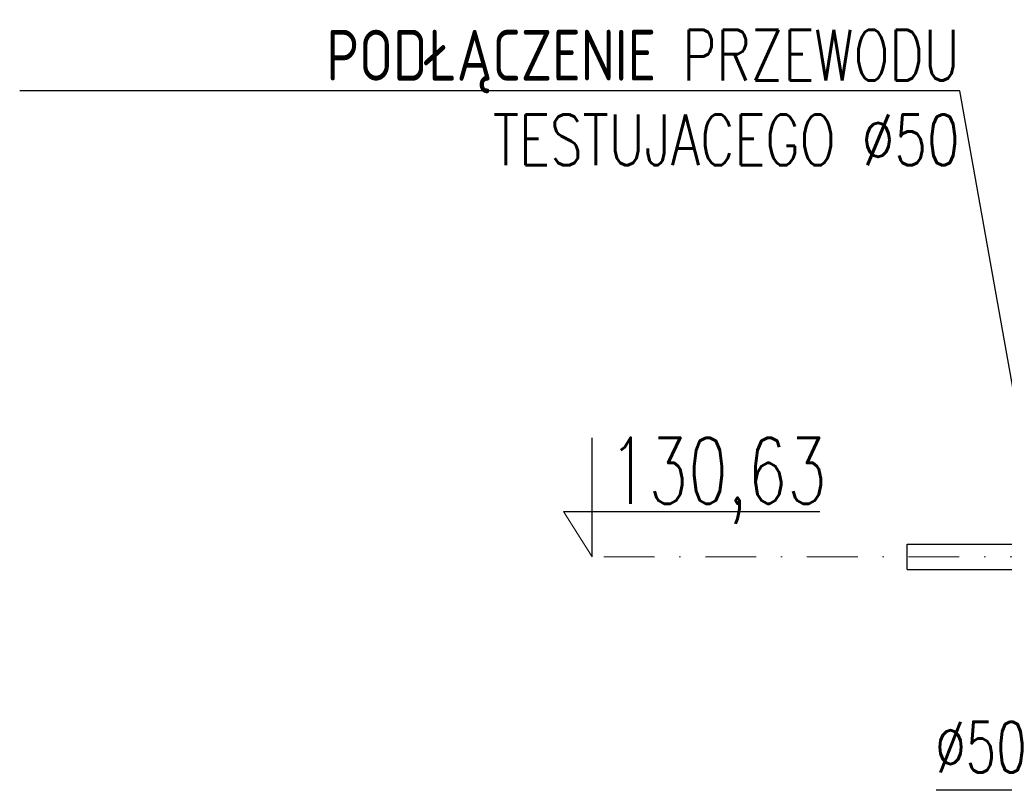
# Model space of a CAD drawing. Header units: millimetres. Extents: x 9412 to 81449, y 6786 to 18619.
# Tile 1 of 41: x 69439 to 71378, y 13910 to 15427. Entities that reach past the tile are written whole.
import ezdxf
from ezdxf import colors
from ezdxf.entities.mleader import LeaderData, LeaderLine
from ezdxf.enums import TextEntityAlignment as Align
from ezdxf.math import Vec2, Vec3

# ---------------------------------------------------------------- set-up
doc = ezdxf.new("R2010")
doc.units = ezdxf.units.MM
doc.linetypes.add('DASHDOT', pattern=[1, 0.5, -0.25, 0, -0.25])
for name, color, linetype, lineweight in [('komin', 7, 'Continuous', 25), ('Opis', 7, 'Continuous', 25), ('Osie', 130, 'DASHDOT', 13), ('rzędne', 184, 'Continuous', 25), ('S_OPISY_ZB', 3, 'Continuous', 25)]:
    doc.layers.add(name, color=color, linetype=linetype, lineweight=lineweight)
doc.styles.add('ISOCP', font='simplex.shx', dxfattribs={"width": 0.7})
doc.styles.get("Standard").update_dxf_attribs({"font": 'tahoma.ttf'})
doc.styles.add('styl3', font='arial.ttf', dxfattribs={"height": 180})
doc.dimstyles.new('ISO-100', dxfattribs={"dimtxt": 180, "dimasz": 130, "dimexe": 1.25, "dimexo": 0.625, "dimgap": 35, "dimtad": 1, "dimtoh": 1, "dimdec": 0, "dimtxsty": 'styl3', "dimcen": 5, "dimclrt": 256, "dimadec": 0, "dimazin": 0, "dimtfac": 1, "dimtdec": 0, "dimtmove": 0, "dimatfit": 3, "dimfxl": 1, "dimarcsym": 0})

# ---------------------------------------------------------------- blocks, each defined once
blk = doc.blocks.new('*D26')
at = {"layer": 'Defpoints', "color": 0}
for p in [(71455.4, 14394.8), (71491.3, 14394.8), (71491.3, 14344.8)]:
    blk.add_point(p, dxfattribs=at)
at = {"layer": 'S_OPISY_ZB', "color": 0, "lineweight": -2, "ltscale": 200}
for p, q in [((71455.4, 14524.8), (71455.4, 14654.8)), ((71490.7, 14394.8), (71454.1, 14394.8)), ((71455.4, 14344.8), (71455.4, 14394.8)), ((71490.7, 14344.8), (71454.1, 14344.8)), ((71455.4, 14214.8), (71455.4, 13909.9)), ((71455.4, 13909.9), (71243.7, 13909.9))]:
    blk.add_line(p, q, dxfattribs=at)
at = {"layer": 'S_OPISY_ZB', "color": 0}
for points in [[(71433.7, 14524.8), (71477, 14524.8), (71455.4, 14394.8)], [(71477, 14214.8), (71433.7, 14214.8), (71455.4, 14344.8)]]:
    blk.add_solid(points, dxfattribs=at)
at = {"layer": 'S_OPISY_ZB', "insert": (71332, 13994.9), "char_height": 100, "attachment_point": 5, "style": 'ISOCP'}
blk.add_mtext('%%c50', dxfattribs=at)
blk = doc.blocks.new('rzędna')
at = {"layer": 'rzędne'}
for p, q in [((-23100.7, 13777.4), (-23100.7, 13921.5)), ((-23135.1, 13832), (-22825, 13832))]:
    blk.add_line(p, q, dxfattribs=at)
at = {"layer": 'rzędne', "lineweight": 9}
blk.add_line((-23135.1, 13832), (-23100.7, 13777.4), dxfattribs=at)
at = {"layer": 'Opis', "style": 'ISOCP', "width": 0.7, "flags": 8}
blk.add_attdef('RZĘDNA', text='', height=62.5, dxfattribs=at).set_placement((-23080.3, 13881.5), align=Align.MIDDLE_LEFT)

msp = doc.modelspace()

# ---------------------------------------------------------------- linework, layer by layer
msp.add_line((71186.9, 14344.8), (71186.9, 14394.8))
at = {"layer": 'komin'}
for p, q in [((71186.9, 14394.8), (71889.7, 14394.8)), ((71186.9, 14344.8), (71889.7, 14344.8))]:
    msp.add_line(p, q, dxfattribs=at)
at = {"layer": 'Osie', "ltscale": 200}
msp.add_line((71889.7, 14369.8), (70544.3, 14369.8), dxfattribs=at)

# ---------------------------------------------------------------- block references
at = {"layer": 'rzędne'}
ref = msp.add_blockref('rzędna', (108133.3, -8035.5), dxfattribs=dict(at, xscale=1.62624, yscale=1.62624, zscale=1.62624))
ref.add_attrib('RZĘDNA', '130,63', dxfattribs={"layer": 'Opis', "height": 130.1, "style": 'ISOCP', "width": 0.7}).set_placement((70599.1, 14539.1), align=Align.MIDDLE_LEFT)

# ---------------------------------------------------------------- dimensions: what is measured, and where the dimension line sits
at = {"layer": 'S_OPISY_ZB', "ltscale": 200}
dim = msp.add_linear_dim(base=(71455.4, 14394.8, 2.4), p1=(71491.3, 14344.8), p2=(71491.3, 14394.8), angle=90, text='%%c50', dimstyle='ISO-100', override={"dimtxt": 100, "dimtxsty": 'ISOCP'}, dxfattribs=at)
dim.commit()
dim.dimension.update_dxf_attribs({"geometry": '*D26', "text_midpoint": (71332, 13909.9, 2.4), "dimtype": 160})

# ---------------------------------------------------------------- leaders
ml = msp.add_multileader_mtext('Standard', dxfattribs=at)
ml.set_content('{\\W0.75;\\Fsimplex.shx|c226;PODŁĄCZENIE PRZEWODU \\PTESTUJACEGO %%C50}', color=256)
ml.set_leader_properties()
ml.build(insert=Vec2(0, 0))
ml.multileader.update_dxf_attribs({"text_right_attachment_type": 6, "dogleg_length": 0.36, "arrow_head_size": 0.18})
ctx = ml.context
ctx.base_point, ctx.char_height, ctx.arrow_head_size, ctx.landing_gap_size, ctx.plane_origin = Vec3(69886.3, 15347.3), 100, 0.18, 0.09, Vec3(71310.7, 14382.8)
ctx.right_attachment, ctx.text_align_type = 6, 2
notes = []
notes.append((ctx, [(0, (1, 1, 0), (71290.4, 15287.3), (-1, 0), 0.36, [(0, [(71449.5, 14394.8, 2.4)], 0, [])])]))
ctx.mtext.insert, ctx.mtext.alignment, ctx.mtext.flow_direction = Vec3(71290, 15407.3), 3, 5
for ctx, leaders in notes:
    for number, flags, end, landing, length, lines in leaders:
        leader = LeaderData()
        leader.index, (leader.has_last_leader_line, leader.has_dogleg_vector, leader.attachment_direction) = number, flags
        leader.last_leader_point, leader.dogleg_vector, leader.dogleg_length = Vec3(end), Vec3(landing), length
        for number, points, colour, breaks in lines:
            line = LeaderLine()
            line.index, line.vertices, line.color, line.breaks = number, Vec3.list(points), colors.encode_raw_color(colour), breaks
            leader.lines.append(line)
        ctx.leaders.append(leader)

doc.saveas('drawing.dxf')
